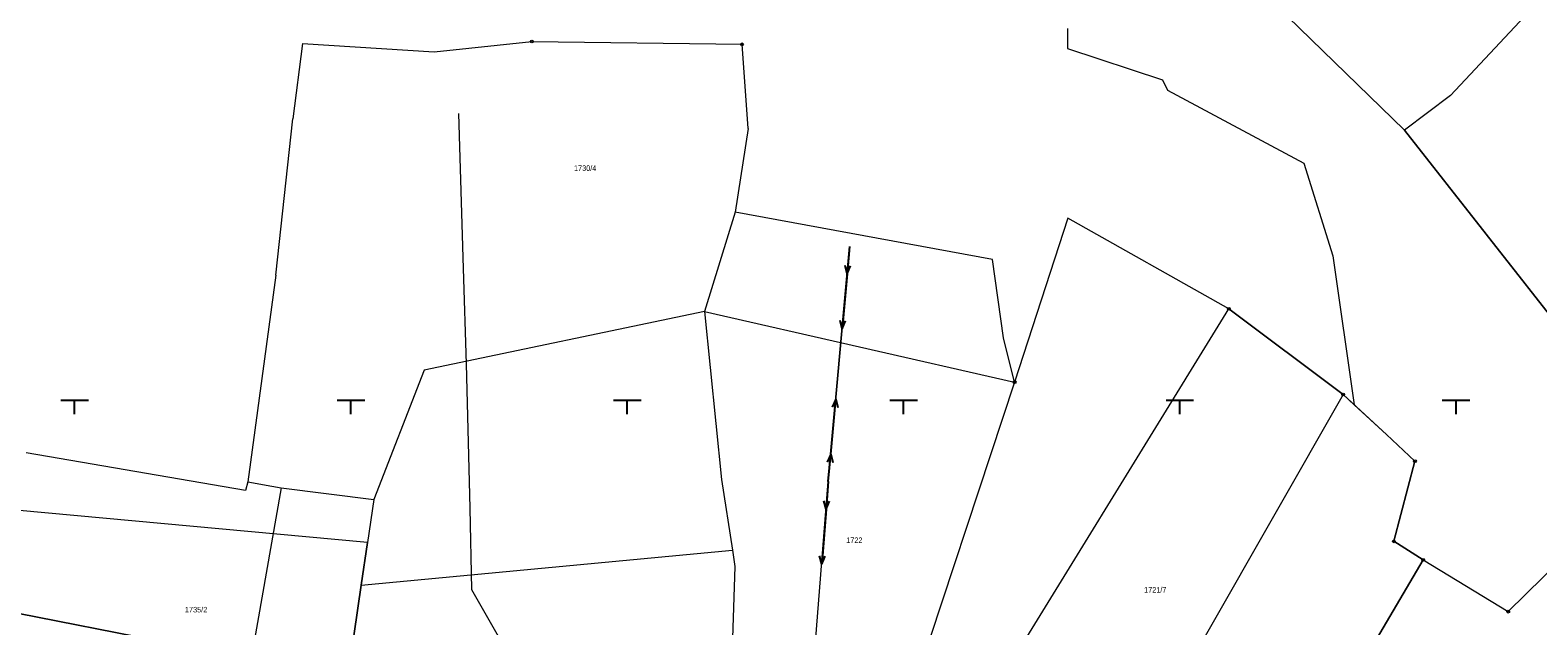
# Model space of a CAD drawing. Header units: metres. Extents: x 7423100 to 7431699, y 5527887 to 5533362.
# Tile 59 of 114: x 7427942 to 7428215, y 5529959 to 5530067. Entities that reach past the tile are written whole.
import ezdxf
from ezdxf.enums import TextEntityAlignment as Align

# ---------------------------------------------------------------- set-up
doc = ezdxf.new("R2010")
doc.units = ezdxf.units.M
doc.header["$MEASUREMENT"] = 0
doc.linetypes.add('219-500', pattern=[0])
doc.linetypes.add('suep_nn_500', pattern=[0])
doc.layers.get('0').update_dxf_attribs({"color": 2, "linetype": 'CONTINUOUS', "lineweight": 5})
for name, color, linetype in [('202-punkt graniczny', 7, 'CONTINUOUS'), ('203-punkt graniczny', 7, 'CONTINUOUS'), ('211-numer działki ewidencyjnej', 7, 'CONTINUOUS'), ('217-kontur klasyfikacyjny', 7, 'CONTINUOUS'), ('218-kontur użytku gruntowego', 7, 'CONTINUOUS'), ('219-działka ewidencyjna', 7, 'CONTINUOUS'), ('przewód elektroenergetyczny niskiego napięcia', 7, 'CONTINUOUS'), ('przewód wodociągowy', 7, 'CONTINUOUS'), ('Wstawianie ramki sekcyjnej z opisem', 7, 'CONTINUOUS')]:
    doc.layers.add(name, color=color, linetype=linetype)
doc.styles.get("Standard").update_dxf_attribs({"font": 'Working1250.shx', "width": 0.75})

# ---------------------------------------------------------------- blocks, each defined once
blk = doc.blocks.new('202')
at = {"color": 0, "linetype": 'Continuous', "lineweight": 0}
blk.add_circle((0, 0), 0.25, dxfattribs=at)
blk = doc.blocks.new('203')
at = {"linetype": 'Continuous', "lineweight": 0}
h = blk.add_hatch(color=0, dxfattribs=at)
edge = h.paths.add_edge_path()
edge.add_arc((0, 0), 0.045, 0, 360)
blk = doc.blocks.new('SUEP1')
at = {"color": 0, "linetype": 'Continuous'}
for p, q in [((0, 0), (5, 0)), ((5, 0), (3.5, 0.5)), ((5, 0), (3.5, -0.5)), ((5, 0), (15, 0)), ((15, 0), (13.5, 0.5)), ((15, 0), (13.5, -0.5))]:
    blk.add_line(p, q, dxfattribs=at)
blk = doc.blocks.new('RAMKA500K')
at = {"color": 0}
for p, q in [((0, 247.5), (0, 250)), ((0, 250), (2.5, 250)), ((47.5, 250), (52.5, 250)), ((50, 247.5), (50, 250)), ((97.5, 250), (102.5, 250)), ((100, 247.5), (100, 250)), ((147.5, 250), (152.5, 250)), ((150, 247.5), (150, 250)), ((197.5, 250), (202.5, 250)), ((200, 247.5), (200, 250)), ((347.5, 250), (352.5, 250)), ((350, 247.5), (350, 250)), ((397.5, 250), (400, 250)), ((400, 247.5), (400, 250))]:
    blk.add_line(p, q, dxfattribs=at)

msp = doc.modelspace()

# ---------------------------------------------------------------- linework, layer by layer
at = {"layer": '217-kontur klasyfikacyjny', "color": 92, "linetype": 'Continuous', "lineweight": 18, "flags": 128}
for points in [[(7428190.68, 5530048.86), (7428158.9, 5530079.71)], [(7428129.7, 5530067.22), (7428129.7, 5530063.62)], [(7428212.4, 5530069.39), (7428198.98, 5530055.1)], [(7428129.7, 5530063.62), (7428146.88, 5530057.96)], [(7428146.88, 5530057.96), (7428147.78, 5530056.08)], [(7428147.78, 5530056.08), (7428172.46, 5530042.86)], [(7428198.98, 5530055.1), (7428190.68, 5530048.86)], [(7428220.19, 5530011.22), (7428190.68, 5530048.86)], [(7428190.68, 5530048.86), (7428220.19, 5530011.22)], [(7428172.46, 5530042.86), (7428177.71, 5530026.11)], [(7428069.51, 5530034.04), (7428063.96, 5530016.07)], [(7428116.08, 5530025.44), (7428069.51, 5530034.04)], [(7428129.71, 5530032.93), (7428120.11, 5530003.27)], [(7428158.89, 5530016.51), (7428129.71, 5530032.93)], [(7428177.71, 5530026.11), (7428181.57, 5529999.17)], [(7428118.07, 5530011.27), (7428116.08, 5530025.44)], [(7428063.96, 5530016.07), (7428013.26, 5530005.45)], [(7428179.54, 5530001.05), (7428158.89, 5530016.51)], [(7428120.11, 5530003.27), (7428118.07, 5530011.27)], [(7428013.26, 5530005.45), (7428004.12, 5529982.03)], [(7428181.57, 5529999.17), (7428179.54, 5530001.05)], [(7428181.57, 5529999.17), (7428187.38, 5529993.77)], [(7428187.38, 5529993.77), (7428181.57, 5529999.17)], [(7428187.38, 5529993.77), (7428192.55, 5529988.96)], [(7428192.55, 5529988.96), (7428187.38, 5529993.77)], [(7428192.55, 5529988.96), (7428188.72, 5529974.48)], [(7428188.72, 5529974.48), (7428192.55, 5529988.96)], [(7428003, 5529974.27), (7427939.35, 5529980.11)], [(7428004.12, 5529982.03), (7428003, 5529974.27)], [(7428001.88, 5529966.57), (7428003, 5529974.27)], [(7428003, 5529974.27), (7428001.88, 5529966.57)], [(7428188.72, 5529974.48), (7428194.05, 5529971.13)], [(7428194.05, 5529971.13), (7428188.72, 5529974.48)], [(7428001.88, 5529966.57), (7428069.02, 5529972.85)], [(7428069.02, 5529972.85), (7428069.47, 5529969.93)], [(7428069.47, 5529969.93), (7428069.04, 5529956.97)], [(7428194.05, 5529971.13), (7428183.19, 5529952.69)], [(7428183.19, 5529952.69), (7428194.05, 5529971.13)], [(7427998.68, 5529944.48), (7428001.88, 5529966.57)]]:
    msp.add_lwpolyline(points, dxfattribs=at)
at = {"layer": '218-kontur użytku gruntowego', "color": 3, "linetype": 'Continuous', "lineweight": 18, "flags": 128}
for points in [[(7428190.68, 5530048.86), (7428158.9, 5530079.71)], [(7428129.7, 5530067.22), (7428129.7, 5530063.62)], [(7428212.4, 5530069.39), (7428198.98, 5530055.1)], [(7428129.7, 5530063.62), (7428146.88, 5530057.96)], [(7428146.88, 5530057.96), (7428147.78, 5530056.08)], [(7428147.78, 5530056.08), (7428172.46, 5530042.86)], [(7428198.98, 5530055.1), (7428190.68, 5530048.86)], [(7428220.19, 5530011.22), (7428190.68, 5530048.86)], [(7428190.68, 5530048.86), (7428220.19, 5530011.22)], [(7428172.46, 5530042.86), (7428177.71, 5530026.11)], [(7428069.51, 5530034.04), (7428063.96, 5530016.07)], [(7428116.08, 5530025.44), (7428069.51, 5530034.04)], [(7428129.71, 5530032.93), (7428120.11, 5530003.27)], [(7428158.89, 5530016.51), (7428129.71, 5530032.93)], [(7428177.71, 5530026.11), (7428181.57, 5529999.17)], [(7428118.07, 5530011.27), (7428116.08, 5530025.44)], [(7428063.96, 5530016.07), (7428013.26, 5530005.45)], [(7428179.54, 5530001.05), (7428158.89, 5530016.51)], [(7428120.11, 5530003.27), (7428118.07, 5530011.27)], [(7428013.26, 5530005.45), (7428004.12, 5529982.03)], [(7428181.57, 5529999.17), (7428179.54, 5530001.05)], [(7428181.57, 5529999.17), (7428187.38, 5529993.77)], [(7428187.38, 5529993.77), (7428181.57, 5529999.17)], [(7428187.38, 5529993.77), (7428192.55, 5529988.96)], [(7428192.55, 5529988.96), (7428187.38, 5529993.77)], [(7428192.55, 5529988.96), (7428188.72, 5529974.48)], [(7428188.72, 5529974.48), (7428192.55, 5529988.96)], [(7428003, 5529974.27), (7427939.35, 5529980.11)], [(7428004.12, 5529982.03), (7428003, 5529974.27)], [(7428188.72, 5529974.48), (7428194.05, 5529971.13)], [(7428194.05, 5529971.13), (7428188.72, 5529974.48)], [(7428001.88, 5529966.57), (7428069.02, 5529972.85)], [(7428069.02, 5529972.85), (7428069.47, 5529969.93)], [(7428069.47, 5529969.93), (7428069.04, 5529956.97)], [(7428194.05, 5529971.13), (7428183.19, 5529952.69)], [(7428183.19, 5529952.69), (7428194.05, 5529971.13)], [(7427998.68, 5529944.48), (7428001.88, 5529966.57)], [(7427968.13, 5529955.89), (7427936.17, 5529962.16)], [(7427936.17, 5529962.16), (7427968.13, 5529955.89)]]:
    msp.add_lwpolyline(points, dxfattribs=at)
at = {"layer": '219-działka ewidencyjna', "color": 7, "linetype": '219-500', "lineweight": 18, "flags": 128}
for points in [[(7427991.21, 5530064.5), (7427989.51, 5530050.88)], [(7427991.21, 5530064.5), (7428015.05, 5530063)], [(7428015.05, 5530063), (7428032.75, 5530064.89)], [(7428032.75, 5530064.89), (7428070.77, 5530064.37)], [(7428071.87, 5530049.12), (7428070.77, 5530064.37)], [(7427986.38, 5530022.62), (7427989.51, 5530050.88)], [(7428071.87, 5530049.12), (7428069.51, 5530034.04)], [(7428069.51, 5530034.04), (7428063.96, 5530016.07)], [(7427986.38, 5530022.62), (7427981.34, 5529985.21)], [(7428063.96, 5530016.07), (7428067.08, 5529985.65)], [(7428063.96, 5530016.07), (7428120.11, 5530003.27)], [(7428112.51, 5529941.17), (7428158.89, 5530016.51)], [(7428158.89, 5530016.51), (7428179.54, 5530001.05)], [(7428120.11, 5530003.27), (7428100.49, 5529943.94)], [(7428179.54, 5530001.05), (7428142.49, 5529936.12)], [(7428179.54, 5530001.05), (7428187.38, 5529993.77)], [(7428187.38, 5529993.77), (7428192.55, 5529988.96)], [(7427980.92, 5529983.67), (7427941.21, 5529990.46)], [(7428192.55, 5529988.96), (7428188.72, 5529974.48)], [(7427981.34, 5529985.21), (7427980.92, 5529983.67)], [(7427981.34, 5529985.21), (7427985.68, 5529984.47)], [(7428067.08, 5529985.65), (7428069.02, 5529972.85)], [(7427987.39, 5529984.17), (7427981.36, 5529949.88)], [(7427985.68, 5529984.47), (7427987.39, 5529984.17)], [(7427987.39, 5529984.17), (7428004.12, 5529982.03)], [(7428231.63, 5529983.57), (7428209.44, 5529961.76)], [(7428004.12, 5529982.03), (7428003, 5529974.27)], [(7428003, 5529974.27), (7428001.88, 5529966.57)], [(7428188.72, 5529974.48), (7428194.05, 5529971.13)], [(7428069.02, 5529972.85), (7428069.47, 5529969.93)], [(7428069.47, 5529969.93), (7428069.04, 5529956.97)], [(7428194.05, 5529971.13), (7428183.19, 5529952.69)], [(7428194.05, 5529971.13), (7428209.44, 5529961.76)], [(7428001.88, 5529966.57), (7427998.68, 5529944.48)]]:
    msp.add_lwpolyline(points, dxfattribs=at)
at = {"layer": 'przewód elektroenergetyczny niskiego napięcia', "color": 1, "linetype": 'suep_nn_500', "lineweight": 18, "flags": 128}
for points in [[(7428086.37, 5529985.28), (7428090.25, 5530027.83)], [(7428090.25, 5530027.83), (7428086.37, 5529985.28)], [(7428082.57, 5529937.15), (7428086.37, 5529985.28)]]:
    msp.add_lwpolyline(points, dxfattribs=at)
at = {"layer": 'przewód wodociągowy', "color": 5, "linetype": 'Continuous', "lineweight": 18, "flags": 128}
msp.add_lwpolyline([(7428019.46, 5530051.86), (7428020.33, 5530023.8), (7428020.83, 5530006.6), (7428021.54, 5529980.49), (7428021.84, 5529965.79), (7428033.08, 5529946.08), (7428039.47, 5529933.62), (7428041.9, 5529929.85), (7428046.36, 5529915.46), (7428045.41, 5529904.15), (7428048.29, 5529888.41), (7428065.18, 5529883.05), (7428079.37, 5529878.5), (7428089.93, 5529876.22), (7428112.37, 5529870.22), (7428120.71, 5529867.98), (7428131.47, 5529866.71), (7428134.54, 5529866.36), (7428145.39, 5529864.62), (7428147.38, 5529864.5)], dxfattribs=at)

# ---------------------------------------------------------------- block references
at = {"layer": '202-punkt graniczny', "color": 7, "linetype": 'Continuous', "lineweight": 18}
for p in [(7428032.75, 5530064.89), (7428070.77, 5530064.37), (7428158.89, 5530016.51), (7428120.11, 5530003.27), (7428179.54, 5530001.05), (7428192.55, 5529988.96), (7428188.72, 5529974.48), (7428194.05, 5529971.13), (7428209.44, 5529961.76)]:
    msp.add_blockref('202', p, dxfattribs=at)
at = {"layer": '203-punkt graniczny', "color": 7, "linetype": 'Continuous', "lineweight": 18}
for p in [(7427991.21, 5530064.5), (7428015.05, 5530063), (7427989.51, 5530050.88), (7428071.87, 5530049.12), (7428069.51, 5530034.04), (7427986.38, 5530022.62), (7428063.96, 5530016.07), (7428187.38, 5529993.77), (7427981.34, 5529985.21), (7428067.08, 5529985.65), (7427980.92, 5529983.67), (7427985.68, 5529984.47), (7427987.39, 5529984.17), (7428004.12, 5529982.03), (7428003, 5529974.27), (7428069.02, 5529972.85), (7428069.47, 5529969.93), (7428001.88, 5529966.57)]:
    msp.add_blockref('203', p, dxfattribs=at)
at = {"layer": 'przewód elektroenergetyczny niskiego napięcia', "color": 1, "linetype": 'Continuous', "lineweight": 18}
for p, rotation in [((7428090.25, 5530027.83), 264.79), ((7428086.37, 5529985.28), 84.79), ((7428086.37, 5529985.28), 265.486)]:
    msp.add_blockref('SUEP1', p, dxfattribs=dict(at, rotation=rotation))
at = {"layer": 'Wstawianie ramki sekcyjnej z opisem', "color": 7, "linetype": 'Continuous', "lineweight": 13}
for p in [(7427600, 5529750), (7428000, 5529750)]:
    msp.add_blockref('RAMKA500K', p, dxfattribs=at)

# ---------------------------------------------------------------- texts
at = {"layer": '211-numer działki ewidencyjnej', "color": 7, "linetype": 'Continuous', "lineweight": 18, "width": 0.79}
msp.add_text('1730/4', height=1, dxfattribs=at).set_placement((7428040.37, 5530041.47))
for s, p in [('1722', (7428089.63, 5529975.18)), ('1721/7', (7428143.54, 5529966.2)), ('1735/2', (7427969.96, 5529962.62))]:
    msp.add_text(s, height=1, dxfattribs=at).set_placement(p, align=Align.TOP_LEFT)

doc.saveas('drawing.dxf')
